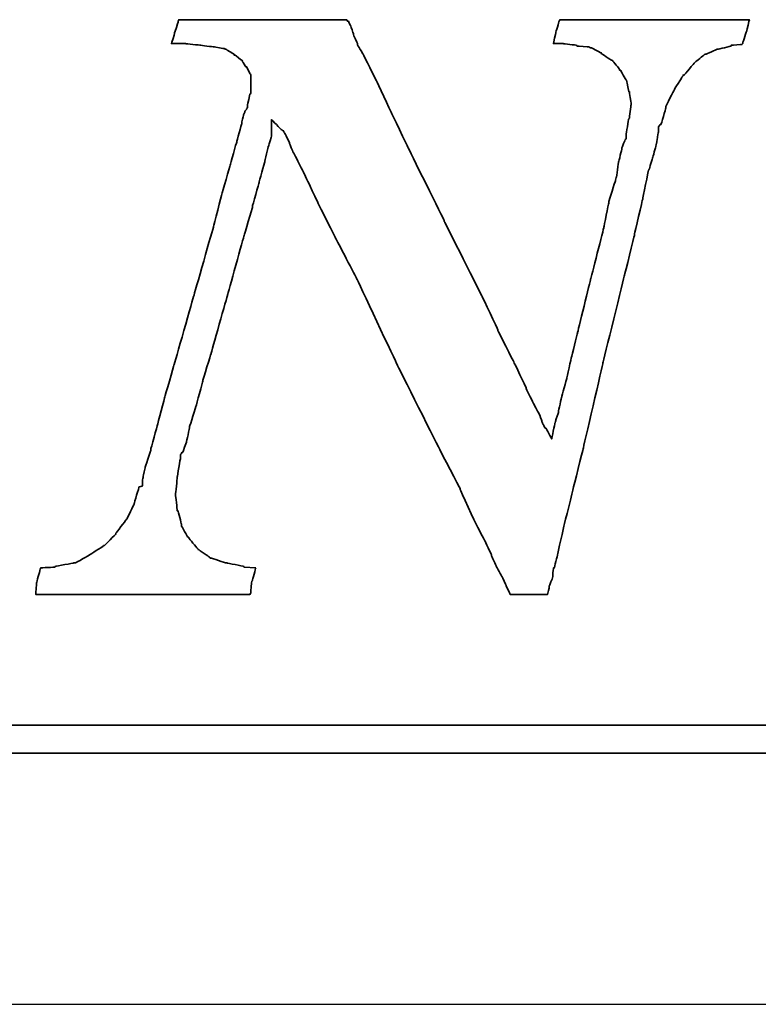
# Model space of a CAD drawing. Header units: millimetres. Extents: x 953 to 1193, y 90 to 173.
# Tile 35 of 42: x 1132.003 to 1132.83, y 109.2 to 110.301. Entities that reach past the tile are written whole.
import ezdxf

# ---------------------------------------------------------------- set-up
doc = ezdxf.new("R2010")
doc.units = ezdxf.units.MM
doc.header["$LTSCALE"] = 0.1
for name, color, linetype in [('DIM', 4, 'CONTINUOUS'), ('layer 1', 7, 'CONTINUOUS'), ('OUT', 3, 'CONTINUOUS')]:
    doc.layers.add(name, color=color, linetype=linetype)

# ---------------------------------------------------------------- blocks, each defined once
blk = doc.blocks.new('TBI MOTION logo(完整正式版)')
at = {"layer": 'layer 1', "color": 22, "lineweight": 35}
for points, knots in [([(58.92625, -7.91875), (58.92625, -7.91875), (58.58625, -7.89375), (58.58625, -7.89375), (58.58625, -7.89375), (58.58625, -7.89375), (58.56625, -7.87125), (58.56625, -7.87125), (58.56625, -7.87125), (58.56625, -7.87125), (58.08375, -7.77375), (58.08375, -7.77375), (58.08375, -7.77375), (58.08375, -7.77375), (58.06125, -7.77375), (58.06125, -7.77375), (58.06125, -7.77375), (58.06125, -7.77375), (57.62625, -7.63125), (57.62625, -7.63125), (57.62625, -7.63125), (57.62625, -7.63125), (57.60625, -7.63125), (57.60625, -7.63125), (57.60625, -7.63125), (57.60625, -7.63125), (57.58125, -7.60625), (57.58125, -7.60625), (57.58125, -7.60625), (57.58125, -7.60625), (57.26625, -7.38875), (57.26625, -7.38875), (57.26625, -7.38875), (57.26625, -7.38875), (57.24625, -7.36875), (57.24625, -7.36875), (57.24625, -7.36875), (57.24625, -7.36875), (57.22125, -7.34375), (57.22125, -7.34375), (57.22125, -7.34375), (57.22125, -7.34375), (56.98125, -7.05375), (56.98125, -7.05375), (56.98125, -7.05375), (56.98125, -7.05375), (56.98125, -7.02875), (56.98125, -7.02875), (56.98125, -7.02875), (56.98125, -7.02875), (56.95625, -7.02875), (56.95625, -7.02875), (56.95625, -7.02875), (56.95625, -7.02875), (56.76625, -6.69625), (56.76625, -6.69625), (56.76625, -6.69625), (56.76625, -6.69625), (56.76625, -6.67125), (56.76625, -6.67125), (56.76625, -6.67125), (56.76625, -6.67125), (56.76625, -6.64875), (56.76625, -6.64875), (56.76625, -6.64875), (56.76625, -6.64875), (56.67125, -6.26375), (56.67125, -6.26375), (56.67125, -6.26375), (56.67125, -6.26375), (56.64625, -6.26375), (56.64625, -6.26375), (56.64625, -6.26375), (56.64625, -6.26375), (56.64625, -6.23875), (56.64625, -6.23875), (56.64625, -6.23875), (56.64625, -6.23875), (56.59625, -5.80875), (56.59625, -5.80875), (56.59625, -5.80875), (56.59625, -5.80875), (56.59625, -5.78375), (56.59625, -5.78375), (56.59625, -5.78375), (56.59625, -5.78375), (56.64625, -5.30375), (56.64625, -5.30375), (56.64625, -5.30375), (56.64625, -5.30375), (56.64625, -5.27875), (56.64625, -5.27875), (56.64625, -5.27875), (56.64625, -5.27875), (56.74125, -4.72875), (56.74125, -4.72875), (56.74125, -4.72875), (56.74125, -4.72875), (56.74125, -4.67875), (56.74125, -4.67875), (56.74125, -4.67875), (56.74125, -4.67875), (56.74125, -4.63375), (56.74125, -4.63375), (56.74125, -4.63375), (56.74125, -4.63375), (56.79125, -4.55875), (56.79125, -4.55875), (56.79125, -4.55875), (56.79125, -4.55875), (56.81125, -4.55875), (56.81125, -4.55875), (56.81125, -4.55875), (56.81125, -4.55875), (56.91125, -4.27375), (56.91125, -4.27375), (56.91125, -4.27375), (56.91125, -4.27375), (57.00625, -3.83874), (57.00625, -3.83874), (57.00625, -3.83874), (57.00625, -3.83874), (57.00625, -3.81374), (57.00625, -3.81374), (57.00625, -3.81374), (57.00625, -3.81374), (57.19875, -3.21374), (57.19875, -3.21374), (57.19875, -3.21374), (57.19875, -3.21374), (57.38625, -2.49625), (57.38625, -2.49625), (57.38625, -2.49625), (57.38625, -2.49625), (57.38625, -2.47374), (57.38625, -2.47374), (57.38625, -2.47374), (57.38625, -2.47374), (57.62625, -1.70375), (57.62625, -1.70375), (57.62625, -1.70375), (57.62625, -1.70375), (58.10625, 0.00125), (58.10625, 0.00125), (58.10625, 0.00125), (58.10625, 0.00125), (58.58625, 1.72625), (58.58625, 1.72625), (58.58625, 1.72625), (58.58625, 1.72625), (58.82625, 2.54125), (58.82625, 2.54125), (58.82625, 2.54125), (58.82625, 2.54125), (58.82625, 2.56374), (58.82625, 2.56374), (58.82625, 2.56374), (58.82625, 2.56374), (59.02125, 3.26125), (59.02125, 3.26125), (59.02125, 3.26125), (59.02125, 3.26125), (59.18625, 3.86125), (59.18625, 3.86125), (59.18625, 3.86125), (59.18625, 3.86125), (59.28625, 4.31875), (59.28625, 4.31875), (59.28625, 4.31875), (59.28625, 4.31875), (59.30625, 4.31875), (59.30625, 4.31875), (59.30625, 4.31875), (59.30625, 4.31875), (59.30625, 4.34125), (59.30625, 4.34125), (59.30625, 4.34125), (59.30625, 4.34125), (59.38125, 4.60625), (59.38125, 4.60625), (59.38125, 4.60625), (59.38125, 4.60625), (59.38125, 4.65125), (59.38125, 4.65125), (59.38125, 4.65125), (59.38125, 4.65125), (59.38125, 5.08625), (59.38125, 5.08625), (59.38125, 5.08625), (59.38125, 5.08625), (59.66625, 4.79624), (59.66625, 4.79624), (59.66625, 4.79624), (59.66625, 4.79624), (59.74125, 4.75124), (59.74125, 4.75124), (59.74125, 4.75124), (59.74125, 4.75124), (59.74125, 4.72624), (59.74125, 4.72624), (59.74125, 4.72624), (59.74125, 4.72624), (59.76125, 4.70124), (59.76125, 4.70124), (59.76125, 4.70124), (59.76125, 4.70124), (59.81125, 4.60625), (59.81125, 4.60625), (59.81125, 4.60625), (59.81125, 4.60625), (59.90625, 4.41125), (59.90625, 4.41125), (59.90625, 4.41125), (59.90625, 4.41125), (59.90625, 4.39125), (59.90625, 4.39125), (59.90625, 4.39125), (59.90625, 4.39125), (60.00375, 4.15124), (60.00375, 4.15124), (60.00375, 4.15124), (60.00375, 4.15124), (60.14625, 3.88374), (60.14625, 3.88374), (60.14625, 3.88374), (60.14625, 3.88374), (60.34125, 3.50124), (60.34125, 3.50124), (60.34125, 3.50124), (60.34125, 3.50124), (60.53125, 3.09125), (60.53125, 3.09125), (60.53125, 3.09125), (60.53125, 3.09125), (60.74625, 2.63625), (60.74625, 2.63625), (60.74625, 2.63625), (60.74625, 2.63625), (61.25125, 1.63124), (61.25125, 1.63124), (61.25125, 1.63124), (61.25125, 1.63124), (61.85125, 0.47625), (61.85125, 0.47625), (61.85125, 0.47625), (61.85125, 0.47625), (63.02625, -2.01874), (63.02625, -2.01874), (63.02625, -2.01874), (63.02625, -2.01874), (64.27625, -4.51374), (64.27625, -4.51374), (64.27625, -4.51374), (64.27625, -4.51374), (64.85125, -5.61375), (64.85125, -5.61375), (64.85125, -5.61375), (64.85125, -5.61375), (64.85125, -5.64125), (64.85125, -5.64125), (64.85125, -5.64125), (64.85125, -5.64125), (65.32875, -6.67125), (65.32875, -6.67125), (65.32875, -6.67125), (65.32875, -6.67125), (65.57125, -7.12875), (65.57125, -7.12875), (65.57125, -7.12875), (65.57125, -7.12875), (65.76125, -7.53625), (65.76125, -7.53625), (65.76125, -7.53625), (65.76125, -7.53625), (65.76125, -7.55625), (65.76125, -7.55625), (65.76125, -7.55625), (65.76125, -7.55625), (65.90375, -7.87125), (65.90375, -7.87125), (65.90375, -7.87125), (65.90375, -7.87125), (66.07125, -8.18125), (66.07125, -8.18125), (66.07125, -8.18125), (66.07125, -8.18125), (66.19125, -8.42375), (66.19125, -8.42375), (66.19125, -8.42375), (66.19125, -8.42375), (66.19125, -8.44375), (66.19125, -8.44375), (66.19125, -8.44375), (66.19125, -8.44375), (66.29125, -8.63875), (66.29125, -8.63875), (66.29125, -8.63875), (66.29125, -8.63875), (66.31125, -8.68625), (66.31125, -8.68625), (66.31125, -8.68625), (66.31125, -8.68625), (66.38375, -8.68625), (66.38375, -8.68625), (66.38375, -8.68625), (66.38375, -8.68625), (66.84125, -8.68625), (66.84125, -8.68625), (66.84125, -8.68625), (66.84125, -8.68625), (67.29625, -8.68625), (67.29625, -8.68625), (67.29625, -8.68625), (67.29625, -8.68625), (67.36625, -8.68625), (67.36625, -8.68625), (67.36625, -8.68625), (67.36625, -8.68625), (67.39125, -8.68625), (67.39125, -8.68625), (67.39125, -8.68625), (67.39125, -8.68625), (67.44125, -8.46875), (67.44125, -8.46875), (67.44125, -8.46875), (67.44125, -8.46875), (67.44125, -8.44375), (67.44125, -8.44375), (67.44125, -8.44375), (67.44125, -8.44375), (67.53625, -8.20375), (67.53625, -8.20375), (67.53625, -8.20375), (67.53625, -8.20375), (67.56125, -7.94375), (67.56125, -7.94375), (67.56125, -7.94375), (67.56125, -7.94375), (67.56125, -7.91875), (67.56125, -7.91875), (67.56125, -7.91875), (67.56125, -7.91875), (67.58625, -7.91875), (67.58625, -7.91875), (67.58625, -7.91875), (67.58625, -7.91875), (67.68125, -7.53625), (67.68125, -7.53625), (67.68125, -7.53625), (67.68125, -7.53625), (67.87375, -6.67125), (67.87375, -6.67125), (67.87375, -6.67125), (67.87375, -6.67125), (68.13625, -5.61375), (68.13625, -5.61375), (68.13625, -5.61375), (68.13625, -5.61375), (68.42375, -4.46374), (68.42375, -4.46374), (68.42375, -4.46374), (68.42375, -4.46374), (68.99875, -1.96874), (68.99875, -1.96874), (68.99875, -1.96874), (68.99875, -1.96874), (69.62625, 0.57625), (69.62625, 0.57625), (69.62625, 0.57625), (69.62625, 0.57625), (69.91125, 1.72625), (69.91125, 1.72625), (69.91125, 1.72625), (69.91125, 1.72625), (69.91125, 1.77625), (69.91125, 1.77625), (69.91125, 1.77625), (69.91125, 1.77625), (70.15125, 2.78124), (70.15125, 2.78124), (70.15125, 2.78124), (70.15125, 2.78124), (70.32125, 3.62125), (70.32125, 3.62125), (70.32125, 3.62125), (70.32125, 3.62125), (70.34125, 3.64625), (70.34125, 3.64625), (70.34125, 3.64625), (70.34125, 3.64625), (70.44125, 3.98125), (70.44125, 3.98125), (70.44125, 3.98125), (70.44125, 3.98125), (70.53625, 4.31875), (70.53625, 4.31875), (70.53625, 4.31875), (70.53625, 4.31875), (70.58125, 4.55875), (70.58125, 4.55875), (70.58125, 4.55875), (70.58125, 4.55875), (70.60625, 4.72624), (70.60625, 4.72624), (70.60625, 4.72624), (70.60625, 4.72624), (70.60625, 4.79624), (70.60625, 4.79624), (70.60625, 4.79624), (70.60625, 4.79624), (70.60625, 4.87125), (70.60625, 4.87125), (70.60625, 4.87125), (70.60625, 4.87125), (70.65625, 4.94125), (70.65625, 4.94125), (70.65625, 4.94125), (70.65625, 4.94125), (70.68125, 4.94125), (70.68125, 4.94125), (70.68125, 4.94125), (70.68125, 4.94125), (70.82125, 5.42125), (70.82125, 5.42125), (70.82125, 5.42125), (70.82125, 5.42125), (70.82125, 5.44625), (70.82125, 5.44625), (70.82125, 5.44625), (70.82125, 5.44625), (70.82125, 5.47125), (70.82125, 5.47125), (70.82125, 5.47125), (70.82125, 5.47125), (71.06125, 5.94625), (71.06125, 5.94625), (71.06125, 5.94625), (71.06125, 5.94625), (71.30125, 6.33124), (71.30125, 6.33124), (71.30125, 6.33124), (71.30125, 6.33124), (71.32625, 6.35625), (71.32625, 6.35625), (71.32625, 6.35625), (71.32625, 6.35625), (71.32625, 6.38124), (71.32625, 6.38124), (71.32625, 6.38124), (71.32625, 6.38124), (71.35125, 6.38124), (71.35125, 6.38124), (71.35125, 6.38124), (71.35125, 6.38124), (71.66125, 6.74125), (71.66125, 6.74125), (71.66125, 6.74125), (71.66125, 6.74125), (71.68625, 6.76625), (71.68625, 6.76625), (71.68625, 6.76625), (71.68625, 6.76625), (71.92625, 6.95624), (71.92625, 6.95624), (71.92625, 6.95624), (71.92625, 6.95624), (71.95125, 6.98125), (71.95125, 6.98125), (71.95125, 6.98125), (71.95125, 6.98125), (71.97625, 6.98125), (71.97625, 6.98125), (71.97625, 6.98125), (71.97625, 6.98125), (72.31125, 7.12624), (72.31125, 7.12624), (72.31125, 7.12624), (72.31125, 7.12624), (72.33375, 7.12624), (72.33375, 7.12624), (72.33375, 7.12624), (72.33375, 7.12624), (72.71625, 7.21875), (72.71625, 7.21875), (72.71625, 7.21875), (72.71625, 7.21875), (72.71625, 7.24624), (72.71625, 7.24624), (72.71625, 7.24624), (72.71625, 7.24624), (72.74125, 7.24624), (72.74125, 7.24624), (72.74125, 7.24624), (72.74125, 7.24624), (73.03124, 7.26624), (73.03124, 7.26624), (73.03124, 7.26624), (73.03124, 7.26624), (73.05375, 7.29125), (73.05375, 7.29125), (73.05375, 7.29125), (73.05375, 7.29125), (73.05375, 7.31625), (73.05375, 7.31625), (73.05375, 7.31625), (73.05375, 7.31625), (73.17625, 7.67625), (73.17625, 7.67625), (73.17625, 7.67625), (73.17625, 7.67625), (73.24625, 7.98625), (73.24625, 7.98625), (73.24625, 7.98625), (73.24625, 7.98625), (73.19625, 7.98625), (73.19625, 7.98625), (73.19625, 7.98625), (73.19625, 7.98625), (72.93625, 7.98625), (72.93625, 7.98625), (72.93625, 7.98625), (72.93625, 7.98625), (72.55125, 7.98625), (72.55125, 7.98625), (72.55125, 7.98625), (72.55125, 7.98625), (72.09625, 7.98625), (72.09625, 7.98625), (72.09625, 7.98625), (72.09625, 7.98625), (71.64125, 7.98625), (71.64125, 7.98625), (71.64125, 7.98625), (71.64125, 7.98625), (70.53625, 7.98625), (70.53625, 7.98625), (70.53625, 7.98625), (70.53625, 7.98625), (69.47875, 7.98625), (69.47875, 7.98625), (69.47875, 7.98625), (69.47875, 7.98625), (68.95125, 7.98625), (68.95125, 7.98625), (68.95125, 7.98625), (68.95125, 7.98625), (68.52125, 7.98625), (68.52125, 7.98625), (68.52125, 7.98625), (68.52125, 7.98625), (68.13625, 7.98625), (68.13625, 7.98625), (68.13625, 7.98625), (68.13625, 7.98625), (67.87375, 7.98625), (67.87375, 7.98625), (67.87375, 7.98625), (67.87375, 7.98625), (67.75125, 7.98625), (67.75125, 7.98625), (67.75125, 7.98625), (67.75125, 7.98625), (67.72625, 7.94125), (67.72625, 7.94125), (67.72625, 7.94125), (67.72625, 7.94125), (67.63125, 7.60625), (67.63125, 7.60625), (67.63125, 7.60625), (67.63125, 7.60625), (67.56125, 7.29125), (67.56125, 7.29125), (67.56125, 7.29125), (67.56125, 7.29125), (67.72625, 7.29125), (67.72625, 7.29125), (67.72625, 7.29125), (67.72625, 7.29125), (67.82625, 7.29125), (67.82625, 7.29125), (67.82625, 7.29125), (67.82625, 7.29125), (67.84625, 7.29125), (67.84625, 7.29125), (67.84625, 7.29125), (67.84625, 7.29125), (68.23125, 7.24624), (68.23125, 7.24624), (68.23125, 7.24624), (68.23125, 7.24624), (68.25875, 7.21875), (68.25875, 7.21875), (68.25875, 7.21875), (68.25875, 7.21875), (68.59125, 7.19624), (68.59125, 7.19624), (68.59125, 7.19624), (68.59125, 7.19624), (68.64125, 7.17125), (68.64125, 7.17125), (68.64125, 7.17125), (68.64125, 7.17125), (68.66625, 7.17125), (68.66625, 7.17125), (68.66625, 7.17125), (68.66625, 7.17125), (68.92625, 7.02624), (68.92625, 7.02624), (68.92625, 7.02624), (68.92625, 7.02624), (68.95125, 7.02624), (68.95125, 7.02624), (68.95125, 7.02624), (68.95125, 7.02624), (68.95125, 7.00624), (68.95125, 7.00624), (68.95125, 7.00624), (68.95125, 7.00624), (69.23875, 6.81125), (69.23875, 6.81125), (69.23875, 6.81125), (69.23875, 6.81125), (69.26625, 6.81125), (69.26625, 6.81125), (69.26625, 6.81125), (69.26625, 6.81125), (69.28625, 6.78625), (69.28625, 6.78625), (69.28625, 6.78625), (69.28625, 6.78625), (69.47875, 6.54875), (69.47875, 6.54875), (69.47875, 6.54875), (69.47875, 6.54875), (69.47875, 6.52375), (69.47875, 6.52375), (69.47875, 6.52375), (69.47875, 6.52375), (69.50625, 6.52375), (69.50625, 6.52375), (69.50625, 6.52375), (69.50625, 6.52375), (69.67125, 6.23625), (69.67125, 6.23625), (69.67125, 6.23625), (69.67125, 6.23625), (69.69375, 6.21125), (69.69375, 6.21125), (69.69375, 6.21125), (69.69375, 6.21125), (69.69375, 6.18625), (69.69375, 6.18625), (69.69375, 6.18625), (69.69375, 6.18625), (69.74625, 5.89875), (69.74625, 5.89875), (69.74625, 5.89875), (69.74625, 5.89875), (69.76625, 5.89875), (69.76625, 5.89875), (69.76625, 5.89875), (69.76625, 5.89875), (69.81375, 5.56625), (69.81375, 5.56625), (69.81375, 5.56625), (69.81375, 5.56625), (69.81375, 5.54125), (69.81375, 5.54125), (69.81375, 5.54125), (69.81375, 5.54125), (69.81375, 5.51625), (69.81375, 5.51625), (69.81375, 5.51625), (69.81375, 5.51625), (69.76625, 5.13125), (69.76625, 5.13125), (69.76625, 5.13125), (69.76625, 5.13125), (69.74625, 5.10874), (69.74625, 5.10874), (69.74625, 5.10874), (69.74625, 5.10874), (69.67125, 4.65125), (69.67125, 4.65125), (69.67125, 4.65125), (69.67125, 4.65125), (69.67125, 4.55875), (69.67125, 4.55875), (69.67125, 4.55875), (69.67125, 4.55875), (69.67125, 4.53125), (69.67125, 4.53125), (69.67125, 4.53125), (69.67125, 4.53125), (69.64625, 4.50874), (69.64625, 4.50874), (69.64625, 4.50874), (69.64625, 4.50874), (69.55125, 4.27125), (69.55125, 4.27125), (69.55125, 4.27125), (69.55125, 4.27125), (69.55125, 4.24625), (69.55125, 4.24625), (69.55125, 4.24625), (69.55125, 4.24625), (69.45375, 3.86125), (69.45375, 3.86125), (69.45375, 3.86125), (69.45375, 3.86125), (69.38625, 3.40624), (69.38625, 3.40624), (69.38625, 3.40624), (69.38625, 3.40624), (69.35875, 3.33125), (69.35875, 3.33125), (69.35875, 3.33125), (69.35875, 3.33125), (69.35875, 3.30875), (69.35875, 3.30875), (69.35875, 3.30875), (69.35875, 3.30875), (69.16625, 2.71125), (69.16625, 2.71125), (69.16625, 2.71125), (69.16625, 2.71125), (69.16625, 2.66375), (69.16625, 2.66375), (69.16625, 2.66375), (69.16625, 2.66375), (69.02625, 1.96374), (69.02625, 1.96374), (69.02625, 1.96374), (69.02625, 1.96374), (68.64125, 0.45624), (68.64125, 0.45624), (68.64125, 0.45624), (68.64125, 0.45624), (68.25875, -1.10625), (68.25875, -1.10625), (68.25875, -1.10625), (68.25875, -1.10625), (68.08625, -1.80125), (68.08625, -1.80125), (68.08625, -1.80125), (68.08625, -1.80125), (67.94625, -2.42625), (67.94625, -2.42625), (67.94625, -2.42625), (67.94625, -2.42625), (67.80125, -2.95375), (67.80125, -2.95375), (67.80125, -2.95375), (67.80125, -2.95375), (67.70625, -3.38375), (67.70625, -3.38375), (67.70625, -3.38375), (67.70625, -3.38375), (67.70625, -3.40875), (67.70625, -3.40875), (67.70625, -3.40875), (67.70625, -3.40875), (67.63125, -3.62375), (67.63125, -3.62375), (67.63125, -3.62375), (67.63125, -3.62375), (67.60625, -3.72125), (67.60625, -3.72125), (67.60625, -3.72125), (67.60625, -3.72125), (67.51125, -4.17375), (67.51125, -4.17375), (67.51125, -4.17375), (67.51125, -4.17375), (67.34625, -3.86374), (67.34625, -3.86374), (67.34625, -3.86374), (67.34625, -3.86374), (67.32125, -3.86374), (67.32125, -3.86374), (67.32125, -3.86374), (67.32125, -3.86374), (67.27125, -3.76874), (67.27125, -3.76874), (67.27125, -3.76874), (67.27125, -3.76874), (67.22625, -3.67374), (67.22625, -3.67374), (67.22625, -3.67374), (67.22625, -3.67374), (67.22625, -3.64875), (67.22625, -3.64875), (67.22625, -3.64875), (67.22625, -3.64875), (67.15125, -3.45375), (67.15125, -3.45375), (67.15125, -3.45375), (67.15125, -3.45375), (67.05625, -3.28875), (67.05625, -3.28875), (67.05625, -3.28875), (67.05625, -3.28875), (66.91125, -3.00125), (66.91125, -3.00125), (66.91125, -3.00125), (66.91125, -3.00125), (66.77125, -2.71375), (66.77125, -2.71375), (66.77125, -2.71375), (66.77125, -2.71375), (66.77125, -2.68875), (66.77125, -2.68875), (66.77125, -2.68875), (66.77125, -2.68875), (66.41125, -1.94374), (66.41125, -1.94374), (66.41125, -1.94374), (66.41125, -1.94374), (65.95125, -1.03375), (65.95125, -1.03375), (65.95125, -1.03375), (65.95125, -1.03375), (65.95125, -1.00875), (65.95125, -1.00875), (65.95125, -1.00875), (65.95125, -1.00875), (65.49625, -0.04874), (65.49625, -0.04874), (65.49625, -0.04874), (65.49625, -0.04874), (64.39375, 2.13624), (64.39375, 2.13624), (64.39375, 2.13624), (64.39375, 2.13624), (64.39375, 2.15624), (64.39375, 2.15624), (64.39375, 2.15624), (64.39375, 2.15624), (63.33625, 4.29125), (63.33625, 4.29125), (63.33625, 4.29125), (63.33625, 4.29125), (62.85625, 5.30125), (62.85625, 5.30125), (62.85625, 5.30125), (62.85625, 5.30125), (62.42625, 6.21125), (62.42625, 6.21125), (62.42625, 6.21125), (62.42625, 6.21125), (62.04125, 6.98125), (62.04125, 6.98125), (62.04125, 6.98125), (62.04125, 6.98125), (61.87375, 7.26624), (61.87375, 7.26624), (61.87375, 7.26624), (61.87375, 7.26624), (61.87375, 7.29125), (61.87375, 7.29125), (61.87375, 7.29125), (61.87375, 7.29125), (61.75625, 7.55625), (61.75625, 7.55625), (61.75625, 7.55625), (61.75625, 7.55625), (61.75625, 7.58124), (61.75625, 7.58124), (61.75625, 7.58124), (61.75625, 7.58124), (61.68375, 7.79375), (61.68375, 7.79375), (61.68375, 7.79375), (61.68375, 7.79375), (61.61125, 7.94125), (61.61125, 7.94125), (61.61125, 7.94125), (61.61125, 7.94125), (61.58625, 7.94125), (61.58625, 7.94125), (61.58625, 7.94125), (61.58625, 7.94125), (61.56375, 7.98625), (61.56375, 7.98625), (61.56375, 7.98625), (61.56375, 7.98625), (61.41875, 7.98625), (61.41875, 7.98625), (61.41875, 7.98625), (61.41875, 7.98625), (61.18125, 7.98625), (61.18125, 7.98625), (61.18125, 7.98625), (61.18125, 7.98625), (60.84125, 7.98625), (60.84125, 7.98625), (60.84125, 7.98625), (60.84125, 7.98625), (60.02625, 7.98625), (60.02625, 7.98625), (60.02625, 7.98625), (60.02625, 7.98625), (59.11625, 7.98625), (59.11625, 7.98625), (59.11625, 7.98625), (59.11625, 7.98625), (58.15625, 7.98625), (58.15625, 7.98625), (58.15625, 7.98625), (58.15625, 7.98625), (57.34125, 7.98625), (57.34125, 7.98625), (57.34125, 7.98625), (57.34125, 7.98625), (57.00625, 7.98625), (57.00625, 7.98625), (57.00625, 7.98625), (57.00625, 7.98625), (56.76625, 7.98625), (56.76625, 7.98625), (56.76625, 7.98625), (56.76625, 7.98625), (56.69125, 7.98625), (56.69125, 7.98625), (56.69125, 7.98625), (56.69125, 7.98625), (56.67125, 7.94125), (56.67125, 7.94125), (56.67125, 7.94125), (56.67125, 7.94125), (56.67125, 7.91625), (56.67125, 7.91625), (56.67125, 7.91625), (56.67125, 7.91625), (56.57125, 7.60625), (56.57125, 7.60625), (56.57125, 7.60625), (56.57125, 7.60625), (56.57125, 7.58124), (56.57125, 7.58124), (56.57125, 7.58124), (56.57125, 7.58124), (56.47625, 7.29125), (56.47625, 7.29125), (56.47625, 7.29125), (56.47625, 7.29125), (56.57125, 7.29125), (56.57125, 7.29125), (56.57125, 7.29125), (56.57125, 7.29125), (56.76625, 7.29125), (56.76625, 7.29125), (56.76625, 7.29125), (56.76625, 7.29125), (56.86125, 7.29125), (56.86125, 7.29125), (56.86125, 7.29125), (56.86125, 7.29125), (56.88625, 7.29125), (56.88625, 7.29125), (56.88625, 7.29125), (56.88625, 7.29125), (57.31625, 7.24624), (57.31625, 7.24624), (57.31625, 7.24624), (57.31625, 7.24624), (57.70125, 7.19624), (57.70125, 7.19624), (57.70125, 7.19624), (57.70125, 7.19624), (57.72625, 7.19624), (57.72625, 7.19624), (57.72625, 7.19624), (57.72625, 7.19624), (58.01125, 7.14624), (58.01125, 7.14624), (58.01125, 7.14624), (58.01125, 7.14624), (58.03625, 7.12624), (58.03625, 7.12624), (58.03625, 7.12624), (58.03625, 7.12624), (58.06125, 7.12624), (58.06125, 7.12624), (58.06125, 7.12624), (58.06125, 7.12624), (58.30125, 6.98125), (58.30125, 6.98125), (58.30125, 6.98125), (58.30125, 6.98125), (58.30125, 6.95624), (58.30125, 6.95624), (58.30125, 6.95624), (58.30125, 6.95624), (58.32375, 6.95624), (58.32375, 6.95624), (58.32375, 6.95624), (58.32375, 6.95624), (58.51625, 6.81125), (58.51625, 6.81125), (58.51625, 6.81125), (58.51625, 6.81125), (58.54125, 6.78625), (58.54125, 6.78625), (58.54125, 6.78625), (58.54125, 6.78625), (58.54125, 6.76625), (58.54125, 6.76625), (58.54125, 6.76625), (58.54125, 6.76625), (58.63625, 6.62124), (58.63625, 6.62124), (58.63625, 6.62124), (58.63625, 6.62124), (58.65875, 6.62124), (58.65875, 6.62124), (58.65875, 6.62124), (58.65875, 6.62124), (58.75625, 6.42625), (58.75625, 6.42625), (58.75625, 6.42625), (58.75625, 6.42625), (58.77875, 6.38124), (58.77875, 6.38124), (58.77875, 6.38124), (58.77875, 6.38124), (58.77875, 6.33124), (58.77875, 6.33124), (58.77875, 6.33124), (58.77875, 6.33124), (58.77875, 6.09125), (58.77875, 6.09125), (58.77875, 6.09125), (58.77875, 6.09125), (58.77875, 5.85125), (58.77875, 5.85125), (58.77875, 5.85125), (58.77875, 5.85125), (58.75625, 5.82625), (58.75625, 5.82625), (58.75625, 5.82625), (58.75625, 5.82625), (58.68625, 5.51625), (58.68625, 5.51625), (58.68625, 5.51625), (58.68625, 5.51625), (58.68625, 5.47125), (58.68625, 5.47125), (58.68625, 5.47125), (58.68625, 5.47125), (58.68625, 5.44625), (58.68625, 5.44625), (58.68625, 5.44625), (58.68625, 5.44625), (58.65875, 5.39625), (58.65875, 5.39625), (58.65875, 5.39625), (58.65875, 5.39625), (58.61125, 5.32624), (58.61125, 5.32624), (58.61125, 5.32624), (58.61125, 5.32624), (58.56625, 5.20375), (58.56625, 5.20375), (58.56625, 5.20375), (58.56625, 5.20375), (58.51625, 4.99125), (58.51625, 4.99125), (58.51625, 4.99125), (58.51625, 4.99125), (58.51625, 4.96625), (58.51625, 4.96625), (58.51625, 4.96625), (58.51625, 4.96625), (58.37125, 4.43625), (58.37125, 4.43625), (58.37125, 4.43625), (58.37125, 4.43625), (58.18125, 3.76625), (58.18125, 3.76625), (58.18125, 3.76625), (58.18125, 3.76625), (57.94125, 2.92624), (57.94125, 2.92624), (57.94125, 2.92624), (57.94125, 2.92624), (57.70125, 1.98874), (57.70125, 1.98874), (57.70125, 1.98874), (57.70125, 1.98874), (57.12625, -0.02374), (57.12625, -0.02374), (57.12625, -0.02374), (57.12625, -0.02374), (56.55125, -2.03875), (56.55125, -2.03875), (56.55125, -2.03875), (56.55125, -2.03875), (56.28625, -2.95375), (56.28625, -2.95375), (56.28625, -2.95375), (56.28625, -2.95375), (56.07125, -3.76874), (56.07125, -3.76874), (56.07125, -3.76874), (56.07125, -3.76874), (55.87625, -4.48874), (55.87625, -4.48874), (55.87625, -4.48874), (55.87625, -4.48874), (55.87625, -4.51374), (55.87625, -4.51374), (55.87625, -4.51374), (55.87625, -4.51374), (55.71125, -5.01625), (55.71125, -5.01625), (55.71125, -5.01625), (55.71125, -5.01625), (55.66125, -5.25375), (55.66125, -5.25375), (55.66125, -5.25375), (55.66125, -5.25375), (55.66125, -5.27875), (55.66125, -5.27875), (55.66125, -5.27875), (55.66125, -5.27875), (55.63625, -5.37375), (55.63625, -5.37375), (55.63625, -5.37375), (55.63625, -5.37375), (55.63625, -5.42375), (55.63625, -5.42375), (55.63625, -5.42375), (55.63625, -5.42375), (55.63625, -5.54125), (55.63625, -5.54125), (55.63625, -5.54125), (55.63625, -5.54125), (55.54125, -5.56875), (55.54125, -5.56875), (55.54125, -5.56875), (55.54125, -5.56875), (55.39625, -6.04875), (55.39625, -6.04875), (55.39625, -6.04875), (55.39625, -6.04875), (55.39625, -6.06875), (55.39625, -6.06875), (55.39625, -6.06875), (55.39625, -6.06875), (55.18125, -6.50375), (55.18125, -6.50375), (55.18125, -6.50375), (55.18125, -6.50375), (55.15625, -6.52875), (55.15625, -6.52875), (55.15625, -6.52875), (55.15625, -6.52875), (54.86875, -6.91125), (54.86875, -6.91125), (54.86875, -6.91125), (54.86875, -6.91125), (54.86875, -6.93375), (54.86875, -6.93375), (54.86875, -6.93375), (54.86875, -6.93375), (54.53125, -7.26875), (54.53125, -7.26875), (54.53125, -7.26875), (54.53125, -7.26875), (54.51125, -7.26875), (54.51125, -7.26875), (54.51125, -7.26875), (54.51125, -7.26875), (54.48625, -7.29625), (54.48625, -7.29625), (54.48625, -7.29625), (54.48625, -7.29625), (54.10375, -7.53625), (54.10375, -7.53625), (54.10375, -7.53625), (54.10375, -7.53625), (53.69625, -7.77375), (53.69625, -7.77375), (53.69625, -7.77375), (53.69625, -7.77375), (53.67125, -7.77375), (53.67125, -7.77375), (53.67125, -7.77375), (53.67125, -7.77375), (53.64625, -7.77375), (53.64625, -7.77375), (53.64625, -7.77375), (53.64625, -7.77375), (53.11625, -7.87125), (53.11625, -7.87125), (53.11625, -7.87125), (53.11625, -7.87125), (53.09625, -7.89375), (53.09625, -7.89375), (53.09625, -7.89375), (53.09625, -7.89375), (52.68625, -7.91875), (52.68625, -7.91875), (52.68625, -7.91875), (52.68625, -7.91875), (52.66125, -7.99125), (52.66125, -7.99125), (52.66125, -7.99125), (52.66125, -7.99125), (52.56625, -8.34875), (52.56625, -8.34875), (52.56625, -8.34875), (52.56625, -8.34875), (52.54125, -8.68625), (52.54125, -8.68625), (52.54125, -8.68625), (52.54125, -8.68625), (52.58875, -8.68625), (52.58875, -8.68625), (52.58875, -8.68625), (52.58875, -8.68625), (52.87625, -8.68625), (52.87625, -8.68625), (52.87625, -8.68625), (52.87625, -8.68625), (53.33625, -8.68625), (53.33625, -8.68625), (53.33625, -8.68625), (53.33625, -8.68625), (53.79125, -8.68625), (53.79125, -8.68625), (53.79125, -8.68625), (53.79125, -8.68625), (54.36625, -8.68625), (54.36625, -8.68625), (54.36625, -8.68625), (54.36625, -8.68625), (55.59125, -8.68625), (55.59125, -8.68625), (55.59125, -8.68625), (55.59125, -8.68625), (56.76625, -8.68625), (56.76625, -8.68625), (56.76625, -8.68625), (56.76625, -8.68625), (57.34125, -8.68625), (57.34125, -8.68625), (57.34125, -8.68625), (57.34125, -8.68625), (57.82125, -8.68625), (57.82125, -8.68625), (57.82125, -8.68625), (57.82125, -8.68625), (58.25125, -8.68625), (58.25125, -8.68625), (58.25125, -8.68625), (58.25125, -8.68625), (58.58625, -8.68625), (58.58625, -8.68625), (58.58625, -8.68625), (58.58625, -8.68625), (58.75625, -8.68625), (58.75625, -8.68625), (58.75625, -8.68625), (58.75625, -8.68625), (58.77875, -8.63875), (58.77875, -8.63875), (58.77875, -8.63875), (58.77875, -8.63875), (58.80625, -8.30375), (58.80625, -8.30375), (58.80625, -8.30375), (58.80625, -8.30375), (58.82625, -8.27875), (58.82625, -8.27875), (58.82625, -8.27875), (58.82625, -8.27875), (58.92625, -7.91875), (58.92625, -7.91875)], [0, 0, 0, 0, 0.003125, 0.003125, 0.003125, 0.00312501, 0.00625, 0.00625, 0.00625, 0.00625001, 0.009375, 0.009375, 0.009375, 0.00937501, 0.0125, 0.0125, 0.0125, 0.01250001, 0.015625, 0.015625, 0.015625, 0.01562501, 0.01875, 0.01875, 0.01875, 0.01875001, 0.021875, 0.021875, 0.021875, 0.02187501, 0.025, 0.025, 0.025, 0.02500001, 0.028125, 0.028125, 0.028125, 0.02812501, 0.03125, 0.03125, 0.03125, 0.03125001, 0.034375, 0.034375, 0.034375, 0.03437501, 0.0375, 0.0375, 0.0375, 0.03750001, 0.040625, 0.040625, 0.040625, 0.04062501, 0.04375, 0.04375, 0.04375, 0.04375001, 0.046875, 0.046875, 0.046875, 0.04687501, 0.05, 0.05, 0.05, 0.05000001, 0.053125, 0.053125, 0.053125, 0.05312501, 0.05625, 0.05625, 0.05625, 0.05625001, 0.059375, 0.059375, 0.059375, 0.05937501, 0.0625, 0.0625, 0.0625, 0.06250001, 0.065625, 0.065625, 0.065625, 0.06562501, 0.06875, 0.06875, 0.06875, 0.06875001, 0.071875, 0.071875, 0.071875, 0.07187501, 0.075, 0.075, 0.075, 0.07500001, 0.078125, 0.078125, 0.078125, 0.07812501, 0.08125, 0.08125, 0.08125, 0.08125001, 0.084375, 0.084375, 0.084375, 0.08437501, 0.0875, 0.0875, 0.0875, 0.08750001, 0.090625, 0.090625, 0.090625, 0.09062501, 0.09375, 0.09375, 0.09375, 0.09375001, 0.096875, 0.096875, 0.096875, 0.09687501, 0.1, 0.1, 0.1, 0.10000001, 0.103125, 0.103125, 0.103125, 0.10312501, 0.10625, 0.10625, 0.10625, 0.10625001, 0.109375, 0.109375, 0.109375, 0.10937501, 0.1125, 0.1125, 0.1125, 0.11250001, 0.115625, 0.115625, 0.115625, 0.11562501, 0.11875, 0.11875, 0.11875, 0.11875001, 0.121875, 0.121875, 0.121875, 0.12187501, 0.125, 0.125, 0.125, 0.12500001, 0.128125, 0.128125, 0.128125, 0.12812501, 0.13125, 0.13125, 0.13125, 0.13125001, 0.134375, 0.134375, 0.134375, 0.13437501, 0.1375, 0.1375, 0.1375, 0.13750001, 0.140625, 0.140625, 0.140625, 0.14062501, 0.14375, 0.14375, 0.14375, 0.14375001, 0.146875, 0.146875, 0.146875, 0.14687501, 0.15, 0.15, 0.15, 0.15000001, 0.153125, 0.153125, 0.153125, 0.15312501, 0.15625, 0.15625, 0.15625, 0.15625001, 0.159375, 0.159375, 0.159375, 0.15937501, 0.1625, 0.1625, 0.1625, 0.16250001, 0.165625, 0.165625, 0.165625, 0.16562501, 0.16875, 0.16875, 0.16875, 0.16875001, 0.171875, 0.171875, 0.171875, 0.17187501, 0.175, 0.175, 0.175, 0.17500001, 0.178125, 0.178125, 0.178125, 0.17812501, 0.18125, 0.18125, 0.18125, 0.18125001, 0.184375, 0.184375, 0.184375, 0.18437501, 0.1875, 0.1875, 0.1875, 0.18750001, 0.190625, 0.190625, 0.190625, 0.19062501, 0.19375, 0.19375, 0.19375, 0.19375001, 0.196875, 0.196875, 0.196875, 0.19687501, 0.2, 0.2, 0.2, 0.20000001, 0.203125, 0.203125, 0.203125, 0.20312501, 0.20625, 0.20625, 0.20625, 0.20625001, 0.209375, 0.209375, 0.209375, 0.20937501, 0.2125, 0.2125, 0.2125, 0.21250001, 0.215625, 0.215625, 0.215625, 0.21562501, 0.21875, 0.21875, 0.21875, 0.21875001, 0.221875, 0.221875, 0.221875, 0.22187501, 0.225, 0.225, 0.225, 0.22500001, 0.228125, 0.228125, 0.228125, 0.22812501, 0.23125, 0.23125, 0.23125, 0.23125001, 0.234375, 0.234375, 0.234375, 0.23437501, 0.2375, 0.2375, 0.2375, 0.23750001, 0.240625, 0.240625, 0.240625, 0.24062501, 0.24375, 0.24375, 0.24375, 0.24375001, 0.246875, 0.246875, 0.246875, 0.24687501, 0.25, 0.25, 0.25, 0.25000001, 0.253125, 0.253125, 0.253125, 0.25312501, 0.25625, 0.25625, 0.25625, 0.25625001, 0.259375, 0.259375, 0.259375, 0.25937501, 0.2625, 0.2625, 0.2625, 0.26250001, 0.265625, 0.265625, 0.265625, 0.26562501, 0.26875, 0.26875, 0.26875, 0.26875001, 0.271875, 0.271875, 0.271875, 0.27187501, 0.275, 0.275, 0.275, 0.27500001, 0.278125, 0.278125, 0.278125, 0.27812501, 0.28125, 0.28125, 0.28125, 0.28125001, 0.284375, 0.284375, 0.284375, 0.28437501, 0.2875, 0.2875, 0.2875, 0.28750001, 0.290625, 0.290625, 0.290625, 0.29062501, 0.29375, 0.29375, 0.29375, 0.29375001, 0.296875, 0.296875, 0.296875, 0.29687501, 0.3, 0.3, 0.3, 0.30000001, 0.303125, 0.303125, 0.303125, 0.30312501, 0.30625, 0.30625, 0.30625, 0.30625001, 0.309375, 0.309375, 0.309375, 0.30937501, 0.3125, 0.3125, 0.3125, 0.31250001, 0.315625, 0.315625, 0.315625, 0.31562501, 0.31875, 0.31875, 0.31875, 0.31875001, 0.321875, 0.321875, 0.321875, 0.32187501, 0.325, 0.325, 0.325, 0.32500001, 0.328125, 0.328125, 0.328125, 0.32812501, 0.33125, 0.33125, 0.33125, 0.33125001, 0.334375, 0.334375, 0.334375, 0.33437501, 0.3375, 0.3375, 0.3375, 0.33750001, 0.340625, 0.340625, 0.340625, 0.34062501, 0.34375, 0.34375, 0.34375, 0.34375001, 0.346875, 0.346875, 0.346875, 0.34687501, 0.35, 0.35, 0.35, 0.35000001, 0.353125, 0.353125, 0.353125, 0.35312501, 0.35625, 0.35625, 0.35625, 0.35625001, 0.359375, 0.359375, 0.359375, 0.35937501, 0.3625, 0.3625, 0.3625, 0.36250001, 0.365625, 0.365625, 0.365625, 0.36562501, 0.36875, 0.36875, 0.36875, 0.36875001, 0.371875, 0.371875, 0.371875, 0.37187501, 0.375, 0.375, 0.375, 0.37500001, 0.378125, 0.378125, 0.378125, 0.37812501, 0.38125, 0.38125, 0.38125, 0.38125001, 0.384375, 0.384375, 0.384375, 0.38437501, 0.3875, 0.3875, 0.3875, 0.38750001, 0.390625, 0.390625, 0.390625, 0.39062501, 0.39375, 0.39375, 0.39375, 0.39375001, 0.396875, 0.396875, 0.396875, 0.39687501, 0.4, 0.4, 0.4, 0.40000001, 0.403125, 0.403125, 0.403125, 0.40312501, 0.40625, 0.40625, 0.40625, 0.40625001, 0.409375, 0.409375, 0.409375, 0.40937501, 0.4125, 0.4125, 0.4125, 0.41250001, 0.415625, 0.415625, 0.415625, 0.41562501, 0.41875, 0.41875, 0.41875, 0.41875001, 0.421875, 0.421875, 0.421875, 0.42187501, 0.425, 0.425, 0.425, 0.42500001, 0.428125, 0.428125, 0.428125, 0.42812501, 0.43125, 0.43125, 0.43125, 0.43125001, 0.434375, 0.434375, 0.434375, 0.43437501, 0.4375, 0.4375, 0.4375, 0.43750001, 0.440625, 0.440625, 0.440625, 0.44062501, 0.44375, 0.44375, 0.44375, 0.44375001, 0.446875, 0.446875, 0.446875, 0.44687501, 0.45, 0.45, 0.45, 0.45000001, 0.453125, 0.453125, 0.453125, 0.45312501, 0.45625, 0.45625, 0.45625, 0.45625001, 0.459375, 0.459375, 0.459375, 0.45937501, 0.4625, 0.4625, 0.4625, 0.46250001, 0.465625, 0.465625, 0.465625, 0.46562501, 0.46875, 0.46875, 0.46875, 0.46875001, 0.471875, 0.471875, 0.471875, 0.47187501, 0.475, 0.475, 0.475, 0.47500001, 0.478125, 0.478125, 0.478125, 0.47812501, 0.48125, 0.48125, 0.48125, 0.48125001, 0.484375, 0.484375, 0.484375, 0.48437501, 0.4875, 0.4875, 0.4875, 0.48750001, 0.490625, 0.490625, 0.490625, 0.49062501, 0.49375, 0.49375, 0.49375, 0.49375001, 0.496875, 0.496875, 0.496875, 0.49687501, 0.5, 0.5, 0.5, 0.50000001, 0.503125, 0.503125, 0.503125, 0.50312501, 0.50625, 0.50625, 0.50625, 0.50625001, 0.509375, 0.509375, 0.509375, 0.50937501, 0.5125, 0.5125, 0.5125, 0.51250001, 0.515625, 0.515625, 0.515625, 0.51562501, 0.51875, 0.51875, 0.51875, 0.51875001, 0.521875, 0.521875, 0.521875, 0.52187501, 0.525, 0.525, 0.525, 0.52500001, 0.528125, 0.528125, 0.528125, 0.52812501, 0.53125, 0.53125, 0.53125, 0.53125001, 0.534375, 0.534375, 0.534375, 0.53437501, 0.5375, 0.5375, 0.5375, 0.53750001, 0.540625, 0.540625, 0.540625, 0.54062501, 0.54375, 0.54375, 0.54375, 0.54375001, 0.546875, 0.546875, 0.546875, 0.54687501, 0.55, 0.55, 0.55, 0.55000001, 0.553125, 0.553125, 0.553125, 0.55312501, 0.55625, 0.55625, 0.55625, 0.55625001, 0.559375, 0.559375, 0.559375, 0.55937501, 0.5625, 0.5625, 0.5625, 0.56250001, 0.565625, 0.565625, 0.565625, 0.56562501, 0.56875, 0.56875, 0.56875, 0.56875001, 0.571875, 0.571875, 0.571875, 0.57187501, 0.575, 0.575, 0.575, 0.57500001, 0.578125, 0.578125, 0.578125, 0.57812501, 0.58125, 0.58125, 0.58125, 0.58125001, 0.584375, 0.584375, 0.584375, 0.58437501, 0.5875, 0.5875, 0.5875, 0.58750001, 0.590625, 0.590625, 0.590625, 0.59062501, 0.59375, 0.59375, 0.59375, 0.59375001, 0.596875, 0.596875, 0.596875, 0.59687501, 0.6, 0.6, 0.6, 0.60000001, 0.603125, 0.603125, 0.603125, 0.60312501, 0.60625, 0.60625, 0.60625, 0.60625001, 0.609375, 0.609375, 0.609375, 0.60937501, 0.6125, 0.6125, 0.6125, 0.61250001, 0.615625, 0.615625, 0.615625, 0.61562501, 0.61875, 0.61875, 0.61875, 0.61875001, 0.621875, 0.621875, 0.621875, 0.62187501, 0.625, 0.625, 0.625, 0.62500001, 0.628125, 0.628125, 0.628125, 0.62812501, 0.63125, 0.63125, 0.63125, 0.63125001, 0.634375, 0.634375, 0.634375, 0.63437501, 0.6375, 0.6375, 0.6375, 0.63750001, 0.640625, 0.640625, 0.640625, 0.64062501, 0.64375, 0.64375, 0.64375, 0.64375001, 0.646875, 0.646875, 0.646875, 0.64687501, 0.65, 0.65, 0.65, 0.65000001, 0.653125, 0.653125, 0.653125, 0.65312501, 0.65625, 0.65625, 0.65625, 0.65625001, 0.659375, 0.659375, 0.659375, 0.65937501, 0.6625, 0.6625, 0.6625, 0.66250001, 0.665625, 0.665625, 0.665625, 0.66562501, 0.66875, 0.66875, 0.66875, 0.66875001, 0.671875, 0.671875, 0.671875, 0.67187501, 0.675, 0.675, 0.675, 0.67500001, 0.678125, 0.678125, 0.678125, 0.67812501, 0.68125, 0.68125, 0.68125, 0.68125001, 0.684375, 0.684375, 0.684375, 0.68437501, 0.6875, 0.6875, 0.6875, 0.68750001, 0.690625, 0.690625, 0.690625, 0.69062501, 0.69375, 0.69375, 0.69375, 0.69375001, 0.696875, 0.696875, 0.696875, 0.69687501, 0.7, 0.7, 0.7, 0.70000001, 0.703125, 0.703125, 0.703125, 0.70312501, 0.70625, 0.70625, 0.70625, 0.70625001, 0.709375, 0.709375, 0.709375, 0.70937501, 0.7125, 0.7125, 0.7125, 0.71250001, 0.715625, 0.715625, 0.715625, 0.71562501, 0.71875, 0.71875, 0.71875, 0.71875001, 0.721875, 0.721875, 0.721875, 0.72187501, 0.725, 0.725, 0.725, 0.72500001, 0.728125, 0.728125, 0.728125, 0.72812501, 0.73125, 0.73125, 0.73125, 0.73125001, 0.734375, 0.734375, 0.734375, 0.73437501, 0.7375, 0.7375, 0.7375, 0.73750001, 0.740625, 0.740625, 0.740625, 0.74062501, 0.74375, 0.74375, 0.74375, 0.74375001, 0.746875, 0.746875, 0.746875, 0.74687501, 0.75, 0.75, 0.75, 0.75000001, 0.753125, 0.753125, 0.753125, 0.75312501, 0.75625, 0.75625, 0.75625, 0.75625001, 0.759375, 0.759375, 0.759375, 0.75937501, 0.7625, 0.7625, 0.7625, 0.76250001, 0.765625, 0.765625, 0.765625, 0.76562501, 0.76875, 0.76875, 0.76875, 0.76875001, 0.771875, 0.771875, 0.771875, 0.77187501, 0.775, 0.775, 0.775, 0.77500001, 0.778125, 0.778125, 0.778125, 0.77812501, 0.78125, 0.78125, 0.78125, 0.78125001, 0.784375, 0.784375, 0.784375, 0.78437501, 0.7875, 0.7875, 0.7875, 0.78750001, 0.790625, 0.790625, 0.790625, 0.79062501, 0.79375, 0.79375, 0.79375, 0.79375001, 0.796875, 0.796875, 0.796875, 0.79687501, 0.8, 0.8, 0.8, 0.80000001, 0.803125, 0.803125, 0.803125, 0.80312501, 0.80625, 0.80625, 0.80625, 0.80625001, 0.809375, 0.809375, 0.809375, 0.80937501, 0.8125, 0.8125, 0.8125, 0.81250001, 0.815625, 0.815625, 0.815625, 0.81562501, 0.81875, 0.81875, 0.81875, 0.81875001, 0.821875, 0.821875, 0.821875, 0.82187501, 0.825, 0.825, 0.825, 0.82500001, 0.828125, 0.828125, 0.828125, 0.82812501, 0.83125, 0.83125, 0.83125, 0.83125001, 0.834375, 0.834375, 0.834375, 0.83437501, 0.8375, 0.8375, 0.8375, 0.83750001, 0.840625, 0.840625, 0.840625, 0.84062501, 0.84375, 0.84375, 0.84375, 0.84375001, 0.846875, 0.846875, 0.846875, 0.84687501, 0.85, 0.85, 0.85, 0.85000001, 0.853125, 0.853125, 0.853125, 0.85312501, 0.85625, 0.85625, 0.85625, 0.85625001, 0.859375, 0.859375, 0.859375, 0.85937501, 0.8625, 0.8625, 0.8625, 0.86250001, 0.865625, 0.865625, 0.865625, 0.86562501, 0.86875, 0.86875, 0.86875, 0.86875001, 0.871875, 0.871875, 0.871875, 0.87187501, 0.875, 0.875, 0.875, 0.87500001, 0.878125, 0.878125, 0.878125, 0.87812501, 0.88125, 0.88125, 0.88125, 0.88125001, 0.884375, 0.884375, 0.884375, 0.88437501, 0.8875, 0.8875, 0.8875, 0.88750001, 0.890625, 0.890625, 0.890625, 0.89062501, 0.89375, 0.89375, 0.89375, 0.89375001, 0.896875, 0.896875, 0.896875, 0.89687501, 0.9, 0.9, 0.9, 0.90000001, 0.903125, 0.903125, 0.903125, 0.90312501, 0.90625, 0.90625, 0.90625, 0.90625001, 0.909375, 0.909375, 0.909375, 0.90937501, 0.9125, 0.9125, 0.9125, 0.91250001, 0.915625, 0.915625, 0.915625, 0.91562501, 0.91875, 0.91875, 0.91875, 0.91875001, 0.921875, 0.921875, 0.921875, 0.92187501, 0.925, 0.925, 0.925, 0.92500001, 0.928125, 0.928125, 0.928125, 0.92812501, 0.93125, 0.93125, 0.93125, 0.93125001, 0.934375, 0.934375, 0.934375, 0.93437501, 0.9375, 0.9375, 0.9375, 0.93750001, 0.940625, 0.940625, 0.940625, 0.94062501, 0.94375, 0.94375, 0.94375, 0.94375001, 0.946875, 0.946875, 0.946875, 0.94687501, 0.95, 0.95, 0.95, 0.95000001, 0.953125, 0.953125, 0.953125, 0.95312501, 0.95625, 0.95625, 0.95625, 0.95625001, 0.959375, 0.959375, 0.959375, 0.95937501, 0.9625, 0.9625, 0.9625, 0.96250001, 0.965625, 0.965625, 0.965625, 0.96562501, 0.96875, 0.96875, 0.96875, 0.96875001, 0.971875, 0.971875, 0.971875, 0.97187501, 0.975, 0.975, 0.975, 0.97500001, 0.978125, 0.978125, 0.978125, 0.97812501, 0.98125, 0.98125, 0.98125, 0.98125001, 0.984375, 0.984375, 0.984375, 0.98437501, 0.9875, 0.9875, 0.9875, 0.98750001, 0.990625, 0.990625, 0.990625, 0.99062501, 0.99375, 0.99375, 0.99375, 0.99375001, 0.996875, 0.996875, 0.996875, 0.99687501, 1, 1, 1, 1]), ([(75.90875, -9.47875), (75.90875, -9.47875), (75.90875, -12.28625), (75.90875, -12.28625), (75.90875, -12.28625), (75.90875, -12.28625), (75.90875, -12.47875), (75.90875, -12.47875), (75.90875, -12.47875), (75.90875, -12.47875), (75.71625, -12.47875), (75.71625, -12.47875), (75.71625, -12.47875), (75.71625, -12.47875), (-88.32875, -12.47875), (-88.32875, -12.47875), (-88.32875, -12.47875), (-88.32875, -12.47875), (-88.32875, -13.29375), (-88.32875, -13.29375), (-88.32875, -13.29375), (-88.32875, -13.29375), (82.89125, -13.29375), (82.89125, -13.29375), (82.89125, -13.29375), (82.89125, -13.29375), (75.90875, -9.47875), (75.90875, -9.47875)], [0, 0, 0, 0, 0.14285714, 0.14285714, 0.14285714, 0.14285715, 0.28571429, 0.28571429, 0.28571429, 0.2857143, 0.42857143, 0.42857143, 0.42857143, 0.42857144, 0.57142857, 0.57142857, 0.57142857, 0.57142858, 0.71428571, 0.71428571, 0.71428571, 0.71428572, 0.85714286, 0.85714286, 0.85714286, 0.85714287, 1, 1, 1, 1])]:
    blk.add_open_spline(points, degree=3, knots=knots, dxfattribs=at)
blk.add_open_spline([(54.86875, -6.91125), (54.86875, -6.91125), (54.86875, -6.93375), (54.86875, -6.93375)], degree=3, dxfattribs=at)

msp = doc.modelspace()

# ---------------------------------------------------------------- linework, layer by layer
at = {"layer": 'OUT', "color": 7}
msp.add_line((1123.6439, 109.2001), (1133.7476, 109.2001), dxfattribs=at)

# ---------------------------------------------------------------- block references
at = {"layer": 'DIM', "color": 7, "xscale": 0.0385559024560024, "yscale": 0.0385559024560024, "zscale": 0.0385559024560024}
msp.add_blockref('TBI MOTION logo(完整正式版)', (1129.9956, 109.9935), dxfattribs=at)

doc.saveas('drawing.dxf')
